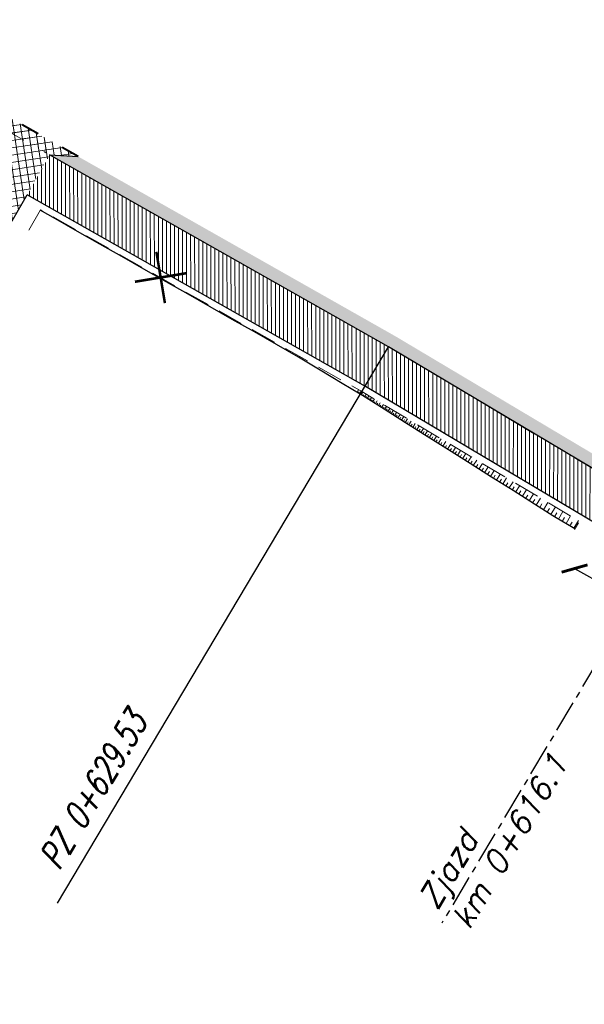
# Model space of a CAD drawing. Header units: metres. Extents: x 8431043 to 8456388, y 5766167 to 5771876.
# Tile 18 of 26: x 8433891 to 8433913, y 5770372 to 5770411. Entities that reach past the tile are written whole.
import ezdxf

# ---------------------------------------------------------------- set-up
doc = ezdxf.new("R2010")
doc.units = ezdxf.units.M
for name, pattern in [('4011', [6, 4, -2]), ('ACAD_ISO03W100', [30, 12, -18]), ('ACAD_ISO10W100', [18, 12, -3, 0, -3]), ('BUF', [0]), ('CENTER', [2, 1.25, -0.25, 0.25, -0.25]), ('CIĄGŁA', [0])]:
    doc.linetypes.add(name, pattern=pattern)
for name, color, linetype, lineweight in [('brud', 255, 'CIĄGŁA', 30), ('hatch kostka', 210, 'Continuous', 9), ('kreskowanie skarp', 250, 'Continuous', 15), ('LINES', 7, 'Continuous', 0), ('WYMIARY', 253, 'Continuous', 13), ('Zalacznik_3_Rowy DW837|Zalacznik_3_Rowy DW837|zdi pobocze', 250, '4011', 18), ('zdi krawężnik na trapezowy', 253, 'ACAD_ISO03W100', 40), ('zdi_obrzeze chodnikowe 8x30', 6, 'Continuous', 30)]:
    doc.layers.add(name, color=color, linetype=linetype, lineweight=lineweight)
for name, color, linetype in [('C-DROGI-SYTUACJA', 7, 'Continuous'), ('C-DROGI-SYTUACJA-ETYKIETY', 1, 'Continuous'), ('DRO_Podzespół', 7, 'Continuous'), ('S-5_opis_pkt_geometrycznych', 20, 'Continuous'), ('S-5_opis_Zjazd_ist_L', 7, 'Continuous')]:
    doc.layers.add(name, color=color, linetype=linetype)
doc.layers.add('hatch zdi chodniki', color=7, linetype='Continuous', lineweight=0, true_color=0x8345ba)
doc.styles.add('! rom po 1.8mm', font='romans.shx', dxfattribs={"width": 0.75, "oblique": 15})
doc.styles.add('! romans poch 1.8 mm szer 1', font='romans.shx', dxfattribs={"oblique": 15, "height": 1.8})
doc.styles.add('ISOCP', font='geniso.shx')
doc.styles.add('własny_500', font='isocp.shx', dxfattribs={"width": 0.9, "height": 1.2})
doc.dimstyles.new('kopia własny 500', dxfattribs={"dimtxt": 1.2, "dimasz": 0.8, "dimexe": 0.1795, "dimexo": 0.0625, "dimgap": 0.09, "dimtad": 3, "dimdec": 1, "dimzin": 0, "dimdsep": 46, "dimtxsty": 'własny_500', "dimblk": 'ARCHTICK', "dimcen": 0.09, "dimaunit": 2, "dimadec": 4, "dimazin": 0, "dimtfac": 1, "dimtdec": 1, "dimtofl": 0, "dimtmove": 2, "dimatfit": 3, "dimldrblk": 'ARCHTICK', "dimfxl": 1, "dimtolj": 1, "dimtzin": 0, "dimarcsym": 0})
pattern_1 = [(8.367146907, (0, 0), (-0.041581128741, 0.282708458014), []), (98.367146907, (0, 0), (-0.282708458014, -0.041581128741), [])]

# ---------------------------------------------------------------- blocks, each defined once
blk = doc.blocks.new('_ARCHTICK')
at = {"color": 0, "linetype": 'ByBlock', "const_width": 0.15}
blk.add_lwpolyline([(-0.5, -0.5), (0.5, 0.5)], dxfattribs=at)
blk = doc.blocks.new('*D73')
at = {"layer": 'Defpoints', "color": 0, "transparency": 16777216}
for p in [(8433913.207, 5770390.473), (8433917.898, 5770387.856), (8433917.243, 5770386.681)]:
    blk.add_point(p, dxfattribs=at)
at = {"layer": 'WYMIARY', "color": 0, "lineweight": -2, "transparency": 16777216}
blk.add_line((8433912.552, 5770389.298), (8433917.243, 5770386.681), dxfattribs=at)
at = {"layer": 'WYMIARY', "color": 0, "lineweight": -2, "transparency": 16777216, "xscale": 0.75, "yscale": 0.75, "zscale": 0.75}
for p, rotation in [((8433912.552, 5770389.298), 150.8417444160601), ((8433917.243, 5770386.681), 330.8417444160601)]:
    blk.add_blockref('_ARCHTICK', p, dxfattribs=dict(at, rotation=rotation))
at = {"layer": 'WYMIARY', "color": 0, "transparency": 16777216, "insert": (8433915.246, 5770388.614), "char_height": 1.25, "attachment_point": 5, "rotation": 330.8417, "style": 'ISOCP'}
blk.add_mtext('\\A1;5.4', dxfattribs=at)
blk = doc.blocks.new('*D74')
at = {"layer": 'Defpoints', "color": 0, "transparency": 16777216}
for p in [(8434749.828, 5771876.32), (8434750.943, 5771875.576), (8432377.706, 5768319.94)]:
    blk.add_point(p, dxfattribs=at)
at = {"layer": 'WYMIARY', "color": 0, "lineweight": -2, "transparency": 16777216}
blk.add_line((8432378.821, 5768319.196), (8434750.943, 5771875.576), dxfattribs=at)
at = {"layer": 'WYMIARY', "color": 0, "lineweight": -2, "transparency": 16777216, "xscale": 0.75, "yscale": 0.75, "zscale": 0.75}
for p, rotation in [((8434750.943, 5771875.576), 56.2965312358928), ((8432378.821, 5768319.196), 236.2965312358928)]:
    blk.add_blockref('_ARCHTICK', p, dxfattribs=dict(at, rotation=rotation))
at = {"layer": 'WYMIARY', "color": 0, "transparency": 16777216, "insert": (8433564.287, 5770097.783), "char_height": 1.25, "attachment_point": 5, "rotation": 56.2965, "style": 'ISOCP'}
blk.add_mtext('\\A1;4274.9', dxfattribs=at)
blk = doc.blocks.new('*U80')
at = {"layer": 'C-DROGI-SYTUACJA', "color": 1, "linetype": 'ACAD_ISO10W100', "lineweight": 13, "ltscale": 0.3}
for p, q in [((8433905.229, 5770398.018), (8433889.427, 5770406.967)), ((8433925.145, 5770386.164), (8433905.229, 5770398.018))]:
    blk.add_line(p, q, dxfattribs=at)
at = {"layer": 'C-DROGI-SYTUACJA', "color": 253, "linetype": 'ACAD_ISO03W100', "lineweight": 13, "ltscale": 0.1}
blk.add_line((8433905.229, 5770398.018), (8433905.229, 5770398.018), dxfattribs=at)
blk.add_line((8433905.229, 5770398.018), (8433905.229, 5770398.018), dxfattribs=at)
blk = doc.blocks.new('dfff')
at = {"layer": 'S-5_opis_pkt_geometrycznych', "color": 20, "linetype": 'Continuous', "lineweight": -3}
blk.add_line((8433892.197, 5770376.123), (8433905.229, 5770398.018), dxfattribs=at)
at = {"layer": 'C-DROGI-SYTUACJA', "color": 7, "linetype": 'Continuous', "lineweight": -3}
blk.add_blockref('*U80', (0, 0), dxfattribs=at)
at = {"layer": 'S-5_opis_pkt_geometrycznych', "color": 20, "linetype": 'Continuous', "lineweight": -3, "insert": (8433894.913, 5770383.772), "char_height": 1, "attachment_point": 3, "rotation": 59.2398, "style": '! rom po 1.8mm'}
blk.add_mtext('{\\C256;PZ 0+629.53}', dxfattribs=at)
blk = doc.blocks.new('dfggg')
at = {"layer": 'S-5_opis_Zjazd_ist_L', "color": 1, "linetype": 'CENTER', "lineweight": -3}
blk.add_line((8433915.553, 5770389.165), (8433907.325, 5770375.34), dxfattribs=at)
at = {"layer": 'S-5_opis_Zjazd_ist_L', "color": 1, "linetype": 'Continuous', "lineweight": -3, "insert": (8433907.377, 5770375.656), "char_height": 0.9, "attachment_point": 4, "rotation": 59.2398, "style": '! romans poch 1.8 mm szer 1'}
blk.add_mtext('Zjazd\\Pkm 0+616.1', dxfattribs=at)

msp = doc.modelspace()

# ---------------------------------------------------------------- hatches: boundary and pattern name
at = {"layer": 'hatch kostka', "linetype": 'Continuous', "lineweight": 5, "true_color": 0xfecc66}
h = msp.add_hatch(dxfattribs=at)
h.set_pattern_fill('ANSI37', color=31, scale=0.09, angle=-36.6329)
h.set_pattern_definition(pattern_1)
h.paths.add_polyline_path([(8433884.716, 5770409.271), (8433883.475, 5770406.734), (8433890.419, 5770402.976), (8433891.889, 5770405.573), (8433893.006, 5770405.515), (8433889.66, 5770407.41), (8433884.037, 5770410.16)])
h = msp.add_hatch(dxfattribs=at)
h.set_pattern_fill('ANSI37', color=31, scale=0.09, angle=-36.6329)
h.set_pattern_definition(pattern_1)
edge = h.paths.add_edge_path()
edge.add_line((8433891.889, 5770405.573), (8433893.006, 5770405.515))
edge.add_line((8433893.006, 5770405.515), (8433889.66, 5770407.41))
edge.add_line((8433889.66, 5770407.41), (8433884.037, 5770410.16))
at = {"layer": 'hatch zdi chodniki', "lineweight": 13, "transparency": 33554687}
h = msp.add_hatch(dxfattribs=at)
h.set_pattern_fill('DOTS', color=3, scale=0.13, style=0)
h.paths.add_polyline_path([(8434266.018, 5770244.733), (8434265.639, 5770244.676), (8434266.015, 5770244.554)])
h.paths.add_polyline_path([(8433914.677, 5770392.394), (8433913.214, 5770393.847), (8433905.528, 5770398.422), (8433905.33, 5770397.958)])
h.paths.add_polyline_path([(8433921.024, 5770389.198), (8433919.05, 5770389.792), (8433925.145, 5770386.164), (8433938.994, 5770378.843), (8433938.344, 5770379.752), (8433925.39, 5770386.6)])
h.paths.add_polyline_path([(8433893.006, 5770405.515), (8433891.889, 5770405.573), (8433905.229, 5770398.018), (8433905.33, 5770397.958), (8433905.528, 5770398.422), (8433905.48, 5770398.45)])
h.paths.add_polyline_path([(8433748.793, 5770512.117), (8433746.759, 5770513.046), (8433749.963, 5770509.073), (8433750.804, 5770508.222), (8433762.888, 5770493.325), (8433772.314, 5770482.022), (8433776.22, 5770478.9), (8433763.66, 5770493.96), (8433751.55, 5770508.89), (8433750.71, 5770509.74)])
h.paths.add_polyline_path([(8433727.509, 5770538.504), (8433725.475, 5770539.433), (8433743.033, 5770517.666), (8433742.555, 5770519.85)])
h.paths.add_polyline_path([(8433643.852, 5770641.655), (8433643.086, 5770641.001), (8433643.107, 5770640.987), (8433645.761, 5770637.843), (8433649.935, 5770632.401), (8433664.242, 5770614.749), (8433677.279, 5770599.565), (8433683.772, 5770590.854), (8433698.344, 5770573.069), (8433722.133, 5770543.576), (8433721.656, 5770545.761), (8433699.12, 5770573.7), (8433684.56, 5770591.47), (8433678.06, 5770600.19), (8433665.01, 5770615.39), (8433650.72, 5770633.02), (8433646.54, 5770638.47)])
h.paths.add_polyline_path([(8433872.549, 5770415.777), (8433871.431, 5770415.767), (8433884.716, 5770409.271), (8433884.037, 5770410.16)])
h.paths.add_polyline_path([(8433866.271, 5770418.357), (8433865.628, 5770419.272), (8433817.16, 5770445.4), (8433804.671, 5770453.717), (8433807.358, 5770451.327), (8433816.902, 5770444.971)])
h.paths.add_polyline_path([(8433974.798, 5770359.517), (8433975.041, 5770359.954), (8433960.33, 5770368.13), (8433944.318, 5770376.595), (8433943.2, 5770376.62), (8433960.092, 5770367.69)])
at = {"layer": 'hatch zdi chodniki', "lineweight": 18, "transparency": 33554687}
h = msp.add_hatch(dxfattribs=at)
h.set_pattern_fill('DOTS', color=3, scale=0.1, style=0)
h.paths.add_polyline_path([(8434266.018, 5770244.733), (8434265.639, 5770244.676), (8434266.015, 5770244.554)])
h.paths.add_polyline_path([(8433914.677, 5770392.394), (8433913.214, 5770393.847), (8433905.528, 5770398.422), (8433905.33, 5770397.958)])
h.paths.add_polyline_path([(8433921.024, 5770389.198), (8433919.05, 5770389.792), (8433925.145, 5770386.164), (8433938.994, 5770378.843), (8433938.344, 5770379.752), (8433925.39, 5770386.6)])
h.paths.add_polyline_path([(8433893.006, 5770405.515), (8433891.889, 5770405.573), (8433905.229, 5770398.018), (8433905.33, 5770397.958), (8433905.528, 5770398.422), (8433905.48, 5770398.45)])
h.paths.add_polyline_path([(8433748.793, 5770512.117), (8433746.759, 5770513.046), (8433749.963, 5770509.073), (8433750.804, 5770508.222), (8433762.888, 5770493.325), (8433772.314, 5770482.022), (8433776.22, 5770478.9), (8433763.66, 5770493.96), (8433751.55, 5770508.89), (8433750.71, 5770509.74)])
h.paths.add_polyline_path([(8433727.509, 5770538.504), (8433725.475, 5770539.433), (8433743.033, 5770517.666), (8433742.555, 5770519.85)])
h.paths.add_polyline_path([(8433643.867, 5770641.638), (8433643.102, 5770640.99), (8433643.107, 5770640.987), (8433645.761, 5770637.843), (8433649.935, 5770632.401), (8433664.242, 5770614.749), (8433677.279, 5770599.565), (8433683.772, 5770590.854), (8433698.344, 5770573.069), (8433722.133, 5770543.576), (8433721.656, 5770545.761), (8433699.12, 5770573.7), (8433684.56, 5770591.47), (8433678.06, 5770600.19), (8433665.01, 5770615.39), (8433650.72, 5770633.02), (8433646.54, 5770638.47)])
h.paths.add_polyline_path([(8433974.8, 5770359.516), (8433975.043, 5770359.953), (8433960.33, 5770368.13), (8433944.318, 5770376.595), (8433943.2, 5770376.62), (8433960.092, 5770367.69)])
h.paths.add_polyline_path([(8433872.549, 5770415.777), (8433871.431, 5770415.767), (8433884.716, 5770409.271), (8433884.037, 5770410.16)])
h.paths.add_polyline_path([(8433866.271, 5770418.357), (8433865.628, 5770419.272), (8433817.16, 5770445.4), (8433804.671, 5770453.717), (8433807.358, 5770451.327), (8433816.902, 5770444.971)])
at = {"layer": 'hatch zdi chodniki', "lineweight": 5}
h = msp.add_hatch(dxfattribs=at)
h.set_pattern_fill('ANSI31', color=256, scale=0.05, angle=45, style=0)
h.paths.add_polyline_path([(8433891.889, 5770405.573), (8433891.002, 5770404.006), (8433904.325, 5770396.461), (8433904.616, 5770396.288), (8433905.33, 5770397.958), (8433905.229, 5770398.018)])
h.paths.add_polyline_path([(8433804.438, 5770453.521), (8433802.868, 5770453.716), (8433802.605, 5770453.321), (8433803.88, 5770452.48)])
h.paths.add_polyline_path([(8433778.791, 5770474.116), (8433779.149, 5770474.465), (8433778.468, 5770476.595), (8433776.22, 5770478.9), (8433772.314, 5770482.022), (8433762.888, 5770493.325), (8433757.409, 5770500.08), (8433756.519, 5770498.32), (8433761.497, 5770492.181), (8433771.053, 5770480.724), (8433775.146, 5770477.853)])
h.paths.add_polyline_path([(8433781.943, 5770471.602), (8433781.585, 5770471.253), (8433786.772, 5770465.936), (8433797.481, 5770456.703), (8433797.99, 5770456.364), (8433800.344, 5770454.812), (8433800.614, 5770455.217), (8433799.504, 5770457.158), (8433798.822, 5770457.612), (8433798.39, 5770457.9), (8433787.8, 5770467.03), (8433784.055, 5770470.869)])
h.paths.add_polyline_path([(8433865.559, 5770417.037), (8433866.271, 5770418.357), (8433816.902, 5770444.971), (8433807.358, 5770451.327), (8433804.671, 5770453.717), (8433803.951, 5770452.401), (8433806.464, 5770450.12), (8433816.129, 5770443.684)])
h.paths.add_polyline_path([(8433871.431, 5770415.767), (8433870.698, 5770414.267), (8433873.575, 5770412.715), (8433883.925, 5770407.654), (8433884.716, 5770409.271)])
h = msp.add_hatch(dxfattribs=at)
h.set_pattern_fill('ANSI31', color=256, scale=0.05, angle=45, style=0)
h.paths.add_polyline_path([(8433913.515, 5770390.991), (8433914.436, 5770392.538), (8433905.33, 5770397.958), (8433904.616, 5770396.288)])
h.paths.add_polyline_path([(8433938.153, 5770377.252), (8433938.994, 5770378.843), (8433925.145, 5770386.164), (8433919.05, 5770389.792), (8433918.129, 5770388.245), (8433924.264, 5770384.594)])
h.paths.add_polyline_path([(8433973.926, 5770357.943), (8433974.8, 5770359.516), (8433960.092, 5770367.69), (8433943.2, 5770376.62), (8433942.359, 5770375.028), (8433959.234, 5770366.108)])

# ---------------------------------------------------------------- linework, layer by layer
at = {"layer": 'DRO_Podzespół'}
msp.add_lwpolyline([(8433912.563, 5770390.857), (8433912.5, 5770390.896), (8433911.824, 5770391.299), (8433911.697, 5770391.375), (8433910.976, 5770391.83), (8433910.13, 5770392.364), (8433909.284, 5770392.897), (8433908.438, 5770393.431), (8433907.592, 5770393.965), (8433906.746, 5770394.499), (8433905.9, 5770395.033), (8433905.054, 5770395.567), (8433904.209, 5770396.102), (8433904.139, 5770396.144), (8433904.137, 5770396.145), (8433904.121, 5770396.156), (8433904.116, 5770396.159), (8433903.399, 5770396.585), (8433902.54, 5770397.098), (8433901.682, 5770397.611), (8433900.818, 5770398.116), (8433899.949, 5770398.61), (8433899.079, 5770399.104), (8433898.21, 5770399.597), (8433897.34, 5770400.091), (8433896.47, 5770400.585), (8433895.601, 5770401.079), (8433894.731, 5770401.572), (8433893.862, 5770402.066), (8433892.992, 5770402.56), (8433892.123, 5770403.054), (8433891.519, 5770403.397)], dxfattribs=at)
at = {"layer": 'kreskowanie skarp'}
for p, q in [((8433903.99, 5770396.234), (8433904.048, 5770396.331)), ((8433904.039, 5770396.205), (8433904.068, 5770396.254)), ((8433904.145, 5770396.277), (8433904.086, 5770396.178)), ((8433904.122, 5770396.291), (8433904.121, 5770396.289)), ((8433904.136, 5770396.146), (8433904.201, 5770396.244)), ((8433904.219, 5770396.234), (8433904.158, 5770396.133)), ((8433904.232, 5770396.088), (8433904.263, 5770396.138)), ((8433904.242, 5770396.221), (8433904.241, 5770396.22)), ((8433904.282, 5770396.055), (8433904.347, 5770396.157)), ((8433904.334, 5770396.023), (8433904.367, 5770396.074)), ((8433904.386, 5770395.99), (8433904.452, 5770396.094)), ((8433904.439, 5770395.956), (8433904.473, 5770396.009)), ((8433904.493, 5770395.922), (8433904.561, 5770396.029)), ((8433904.547, 5770395.887), (8433904.582, 5770395.942)), ((8433904.603, 5770395.852), (8433904.673, 5770395.963)), ((8433904.659, 5770395.817), (8433904.694, 5770395.873)), ((8433904.716, 5770395.781), (8433904.788, 5770395.895)), ((8433904.773, 5770395.744), (8433904.81, 5770395.802)), ((8433904.832, 5770395.707), (8433904.906, 5770395.824)), ((8433904.891, 5770395.67), (8433904.929, 5770395.729)), ((8433904.951, 5770395.632), (8433905.027, 5770395.752)), ((8433905.012, 5770395.593), (8433905.051, 5770395.654)), ((8433905.074, 5770395.554), (8433905.152, 5770395.678)), ((8433905.137, 5770395.514), (8433905.176, 5770395.577)), ((8433905.2, 5770395.474), (8433905.281, 5770395.601)), ((8433905.265, 5770395.433), (8433905.306, 5770395.498)), ((8433905.33, 5770395.392), (8433905.413, 5770395.523)), ((8433905.396, 5770395.35), (8433905.438, 5770395.417)), ((8433905.463, 5770395.308), (8433905.548, 5770395.442)), ((8433905.531, 5770395.265), (8433905.574, 5770395.333)), ((8433905.6, 5770395.222), (8433905.687, 5770395.359)), ((8433905.67, 5770395.178), (8433905.714, 5770395.248)), ((8433905.74, 5770395.133), (8433905.829, 5770395.275)), ((8433905.812, 5770395.088), (8433905.857, 5770395.16)), ((8433905.884, 5770395.042), (8433905.976, 5770395.187)), ((8433905.958, 5770394.996), (8433906.004, 5770395.07)), ((8433906.032, 5770394.949), (8433906.126, 5770395.098)), ((8433906.108, 5770394.902), (8433906.155, 5770394.977)), ((8433906.184, 5770394.853), (8433906.28, 5770395.006)), ((8433906.261, 5770394.805), (8433906.31, 5770394.882)), ((8433906.34, 5770394.755), (8433906.439, 5770394.912)), ((8433906.419, 5770394.705), (8433906.469, 5770394.784)), ((8433906.5, 5770394.654), (8433906.601, 5770394.815)), ((8433906.581, 5770394.603), (8433906.633, 5770394.684)), ((8433906.664, 5770394.55), (8433906.768, 5770394.716)), ((8433906.748, 5770394.498), (8433906.801, 5770394.581)), ((8433906.833, 5770394.444), (8433906.94, 5770394.614)), ((8433906.919, 5770394.39), (8433906.973, 5770394.476)), ((8433907.006, 5770394.335), (8433907.116, 5770394.509)), ((8433907.183, 5770394.223), (8433907.296, 5770394.402)), ((8433907.094, 5770394.279), (8433907.15, 5770394.367)), ((8433907.274, 5770394.166), (8433907.331, 5770394.256)), ((8433907.366, 5770394.108), (8433907.481, 5770394.291)), ((8433907.459, 5770394.049), (8433907.517, 5770394.142)), ((8433907.553, 5770393.99), (8433907.672, 5770394.178)), ((8433907.648, 5770393.929), (8433907.709, 5770394.025)), ((8433907.745, 5770393.868), (8433907.867, 5770394.062)), ((8433907.843, 5770393.806), (8433907.905, 5770393.904)), ((8433907.942, 5770393.744), (8433908.068, 5770393.942)), ((8433908.043, 5770393.68), (8433908.106, 5770393.781)), ((8433908.145, 5770393.616), (8433908.274, 5770393.82)), ((8433908.248, 5770393.551), (8433908.313, 5770393.654)), ((8433908.353, 5770393.485), (8433908.485, 5770393.694)), ((8433908.459, 5770393.418), (8433908.526, 5770393.524)), ((8433908.566, 5770393.35), (8433908.702, 5770393.565)), ((8433908.675, 5770393.281), (8433908.744, 5770393.39)), ((8433908.785, 5770393.212), (8433908.925, 5770393.432)), ((8433908.897, 5770393.141), (8433908.968, 5770393.253)), ((8433909.01, 5770393.07), (8433909.153, 5770393.296)), ((8433909.125, 5770392.998), (8433909.197, 5770393.112)), ((8433909.241, 5770392.924), (8433909.388, 5770393.157)), ((8433909.359, 5770392.85), (8433909.433, 5770392.968)), ((8433909.478, 5770392.775), (8433909.629, 5770393.013)), ((8433909.722, 5770392.621), (8433909.876, 5770392.866)), ((8433909.599, 5770392.698), (8433909.675, 5770392.819)), ((8433909.846, 5770392.543), (8433909.924, 5770392.667)), ((8433909.971, 5770392.464), (8433910.13, 5770392.715)), ((8433910.099, 5770392.383), (8433910.179, 5770392.511)), ((8433910.228, 5770392.302), (8433910.391, 5770392.56)), ((8433910.359, 5770392.219), (8433910.441, 5770392.35)), ((8433910.491, 5770392.136), (8433910.658, 5770392.401)), ((8433910.625, 5770392.051), (8433910.71, 5770392.185)), ((8433910.761, 5770391.965), (8433910.933, 5770392.237)), ((8433911.039, 5770391.79), (8433911.215, 5770392.069)), ((8433910.899, 5770391.878), (8433910.986, 5770392.016)), ((8433911.18, 5770391.701), (8433911.269, 5770391.842)), ((8433911.323, 5770391.61), (8433911.504, 5770391.897)), ((8433911.469, 5770391.519), (8433911.56, 5770391.664)), ((8433911.616, 5770391.426), (8433911.801, 5770391.72)), ((8433911.765, 5770391.334), (8433911.855, 5770391.485)), ((8433911.916, 5770391.245), (8433912.095, 5770391.546)), ((8433912.066, 5770391.155), (8433912.156, 5770391.305)), ((8433912.217, 5770391.065), (8433912.396, 5770391.366)), ((8433912.367, 5770390.976), (8433912.457, 5770391.126)), ((8433912.518, 5770390.886), (8433912.704, 5770391.183))]:
    msp.add_line(p, q, dxfattribs=at)
at = {"layer": 'LINES', "color": 1, "linetype": 'BUF', "const_width": 0.1}
for points in [[(8433896.427, 5770399.742), (8433896.09, 5770401.761)], [(8433895.249, 5770400.583), (8433897.268, 5770400.92)]]:
    msp.add_lwpolyline(points, dxfattribs=at)
at = {"layer": 'Zalacznik_3_Rowy DW837|Zalacznik_3_Rowy DW837|zdi pobocze', "ltscale": 0.25, "flags": 128}
msp.add_lwpolyline([(8433891.077, 5770402.617), (8433891.532, 5770403.419), (8433904.199, 5770396.245), (8433912.743, 5770391.16), (8433912.552, 5770390.839)], dxfattribs=at)
at = {"layer": 'zdi krawężnik na trapezowy', "color": 19, "ltscale": 0.06, "true_color": 0x64211f, "flags": 128}
msp.add_lwpolyline([(8433893.006, 5770405.515), (8433889.66, 5770407.41), (8433884.037, 5770410.16)], dxfattribs=at)
at = {"layer": 'zdi_obrzeze chodnikowe 8x30', "flags": 128}
for points in [[(8433883.925, 5770407.654), (8433883.475, 5770406.734), (8433890.419, 5770402.976), (8433891.002, 5770404.006)], [(8433891.889, 5770405.573), (8433893.006, 5770405.515)], [(8433914.436, 5770392.538), (8433905.229, 5770398.018), (8433891.889, 5770405.573)], [(8433913.515, 5770390.991), (8433904.325, 5770396.461), (8433891.002, 5770404.006)]]:
    msp.add_lwpolyline(points, dxfattribs=at)

# ---------------------------------------------------------------- block references
at = {"layer": 'brud', "color": 4, "lineweight": 35}
msp.add_blockref('dfff', (0, 0), dxfattribs=at)
at = {"layer": 'C-DROGI-SYTUACJA-ETYKIETY'}
msp.add_blockref('dfggg', (0, 0), dxfattribs=at)

# ---------------------------------------------------------------- dimensions: what is measured, and where the dimension line sits
at = {"layer": 'WYMIARY', "color": 5}
for p1, p2, distance, picture, middle in [((8432377.706, 5768319.94), (8434749.828, 5771876.32), -1.34, '*D74', (8433564.287, 5770097.783)), ((8433913.207, 5770390.473), (8433917.898, 5770387.856), -1.345, '*D73', (8433915.246, 5770388.614))]:
    dim = msp.add_aligned_dim(p1=p1, p2=p2, distance=distance, dimstyle='kopia własny 500', override={"dimtxt": 1.25, "dimasz": 0.75, "dimtxsty": 'ISOCP', "dimse1": 1, "dimse2": 1, "dimtmove": 1}, dxfattribs=at)
    dim.commit()
    dim.dimension.update_dxf_attribs({"geometry": picture, "text_midpoint": middle})

doc.saveas('drawing.dxf')
